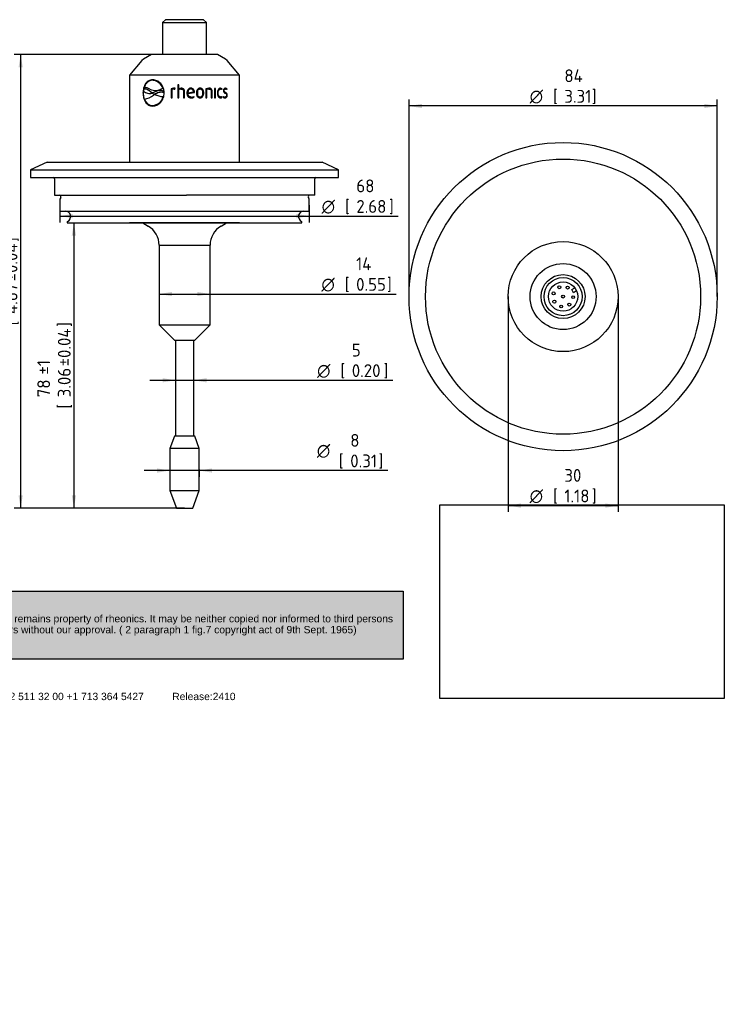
# Model space of a CAD drawing. Header units: millimetres. Extents: x 0 to 296, y -82 to 207.
# Tile 2 of 2: x 104 to 296, y -82 to 187. Entities that reach past the tile are written whole.
import ezdxf
from ezdxf.entities.mleader import LeaderData, LeaderLine
from ezdxf.enums import TextEntityAlignment as Align
from ezdxf.math import Vec2, Vec3

# ---------------------------------------------------------------- set-up
doc = ezdxf.new("R2010")
doc.units = ezdxf.units.MM
for name, color, linetype in [('Default', 7, 'Continuous'), ('SRV_EHEDG_VARINL', 7, 'Continuous'), ('SRV_HS_VARINLINE', 7, 'Continuous'), ('VARINLINE_PLUG_S', 7, 'Continuous')]:
    doc.layers.add(name, color=color, linetype=linetype)
doc.styles.add('SEACAD_Solid_Edge_ISO', font='seiso.ttf')
doc.styles.add('SEACAD_Solid_Edge_ISO1_Symbols', font='semeci1.ttf')
doc.dimstyles.new('Rheonics_Publish', dxfattribs={"dimtxt": 3.5, "dimasz": 3.5, "dimexe": 1.75, "dimexo": 0, "dimgap": 0.875, "dimtad": 1, "dimdec": 0, "dimtxsty": 'SEACAD_Solid_Edge_ISO', "dimblk1": '_SE_FILLED', "dimblk2": '_SE_FILLED', "dimsah": 1, "dimcen": 1.75, "dimazin": 0, "dimtfac": 0.5, "dimtdec": 3, "dimtmove": 0, "dimatfit": 3, "dimfxl": 1, "dimarcsym": 0})
picture_1 = doc.add_image_def('image1.jpg', size_in_pixel=(1363, 928))

# ---------------------------------------------------------------- blocks, each defined once
blk = doc.blocks.new('_DOT')
at = {"color": 0}
blk.add_line((0, 0), (-1, 0), dxfattribs=at)
at = {"color": 0, "const_width": 0.333}
blk.add_lwpolyline([(-0.1665, 0, 1), (0.1665, 0, 1)], format="xyb", close=True, dxfattribs=at)
blk = doc.blocks.new('SE')
at = {"layer": 'SRV_EHEDG_VARINL', "color": 7, "linetype": 'Continuous'}
for p, q in [((143.36, 186.6), (142.56, 185.8)), ((142.56, 185.8), (154.56, 185.8)), ((142.56, 185.8), (142.56, 177.1)), ((153.76, 186.6), (143.36, 186.6)), ((154.56, 185.8), (153.76, 186.6)), ((154.56, 177.1), (154.56, 185.8)), ((136.92, 175.45), (133.56, 171.45)), ((137.38, 175.84), (136.92, 175.45)), ((139.56, 177.1), (137.38, 175.84)), ((157.56, 177.1), (139.56, 177.1)), ((159.74, 175.84), (157.56, 177.1)), ((160.2, 175.45), (159.74, 175.84)), ((163.56, 171.45), (160.2, 175.45)), ((163.56, 171.45), (133.56, 171.45)), ((133.56, 171.45), (133.56, 147.75)), ((140.09, 170.06), (140.02, 170.07)), ((163.56, 147.75), (163.56, 171.45)), ((137.3, 166.64), (137.22, 166.64)), ((137.43, 167.71), (137.34, 167.07)), ((137.54, 168.1), (137.61, 168.09)), ((137.8, 167.72), (137.73, 167.72)), ((138.8, 166.5), (138.87, 166.49)), ((139.4, 166.88), (139.46, 166.87)), ((139.72, 166.63), (139.4, 166.88)), ((139.79, 166.63), (139.46, 166.87)), ((139.72, 166.63), (139.79, 166.63)), ((139.79, 166.63), (139.72, 166.63)), ((139.73, 166.61), (139.76, 166.6)), ((139.76, 166.6), (140.33, 166.26)), ((140.4, 166.88), (139.79, 166.63)), ((140.35, 167.32), (140.42, 167.31)), ((142.19, 167.29), (142.12, 167.29)), ((142.62, 167.96), (142.69, 167.95)), ((142.83, 167.15), (142.9, 167.14)), ((142.86, 166.76), (142.83, 167.15)), ((142.86, 166.76), (142.93, 166.75)), ((142.93, 166.75), (142.9, 167.14)), ((144.95, 167.76), (144.93, 167.76)), ((144.93, 167.76), (144.93, 165.34)), ((144.95, 167.76), (144.95, 165.34)), ((145.2, 165.34), (145.2, 167.6)), ((145.75, 167.69), (145.94, 167.68)), ((145.8, 167.93), (145.78, 167.93)), ((145.82, 167.69), (145.8, 167.69)), ((145.82, 167.69), (145.94, 167.68)), ((145.94, 167.68), (146, 167.92)), ((146.96, 168.84), (146.68, 168.84)), ((146.68, 168.84), (146.68, 165.34)), ((146.69, 168.84), (146.69, 165.34)), ((146.96, 167.76), (146.96, 168.84)), ((146.97, 167.76), (146.96, 167.76)), ((146.96, 165.34), (146.96, 167.52)), ((147.57, 167.69), (147.56, 167.69)), ((147.6, 167.93), (147.6, 167.93)), ((148.27, 167.08), (148.27, 167.08)), ((148.27, 167.08), (148.27, 165.34)), ((148.27, 167.08), (148.27, 165.34)), ((148.54, 165.34), (148.54, 167.09)), ((149.44, 166.67), (149.45, 166.67)), ((149.45, 166.67), (150.97, 166.9)), ((149.45, 166.46), (151.21, 166.73)), ((149.45, 166.46), (149.46, 166.46)), ((149.46, 166.46), (151.23, 166.73)), ((150.25, 167.71), (150.26, 167.71)), ((151.21, 166.73), (151.22, 166.88)), ((151.21, 166.73), (151.23, 166.73)), ((151.22, 166.88), (151.24, 166.88)), ((151.23, 166.73), (151.24, 166.88)), ((152.02, 166.61), (152.04, 166.61)), ((152.76, 167.7), (152.79, 167.7)), ((153.75, 166.61), (153.78, 166.61)), ((154.38, 167.76), (154.38, 165.34)), ((154.6, 165.34), (154.6, 167.6)), ((154.6, 167.6), (154.64, 167.6)), ((154.64, 165.34), (154.64, 167.6)), ((155.16, 167.93), (155.2, 167.93)), ((155.16, 167.7), (155.2, 167.7)), ((155.81, 167.08), (155.81, 165.34)), ((156.01, 165.34), (156.01, 167.09)), ((156.01, 167.09), (156.06, 167.09)), ((156.06, 165.34), (156.06, 167.09)), ((156.95, 167.88), (156.71, 167.88)), ((156.71, 167.88), (156.71, 165.34)), ((156.89, 165.34), (156.89, 167.88)), ((156.95, 165.34), (156.95, 167.88)), ((157.66, 166.61), (157.72, 166.61)), ((158.28, 167.69), (158.35, 167.69)), ((158.65, 167.59), (158.71, 167.76)), ((158.71, 167.76), (158.78, 167.76)), ((158.71, 167.55), (158.78, 167.76)), ((159.28, 167.27), (159.35, 167.27)), ((159.65, 167.7), (159.72, 167.7)), ((159.65, 166.75), (159.72, 166.75)), ((160.02, 167.6), (160.07, 167.76)), ((160.07, 167.76), (160.15, 167.76)), ((160.08, 167.55), (160.15, 167.76)), ((140.31, 166.25), (140.06, 166.06)), ((140.35, 166.25), (140.31, 166.25)), ((140.33, 166.26), (140.4, 166.26)), ((140.35, 166.25), (140.42, 166.24)), ((142.73, 165.65), (142.8, 165.64)), ((144.93, 165.34), (145.2, 165.34)), ((146.68, 165.34), (146.96, 165.34)), ((148.27, 165.34), (148.54, 165.34)), ((150.36, 165.29), (150.37, 165.29)), ((150.37, 165.52), (150.38, 165.52)), ((151.14, 165.47), (151.05, 165.68)), ((151.16, 165.47), (151.06, 165.68)), ((151.14, 165.47), (151.16, 165.47)), ((152.76, 165.53), (152.79, 165.53)), ((154.38, 165.34), (154.64, 165.34)), ((155.81, 165.34), (156.06, 165.34)), ((156.71, 165.34), (156.95, 165.34)), ((158.27, 165.29), (158.33, 165.29)), ((158.28, 165.53), (158.35, 165.53)), ((158.71, 165.47), (158.65, 165.64)), ((158.78, 165.47), (158.71, 165.68)), ((158.71, 165.47), (158.78, 165.47)), ((159.18, 165.68), (159.11, 165.47)), ((159.53, 165.52), (159.61, 165.52)), ((160.12, 165.99), (160.2, 165.99)), ((139.72, 163.21), (139.78, 163.21)), ((139.87, 163.21), (139.93, 163.2)), ((133.56, 131.25), (133.56, 131.24)), ((163.56, 131.24), (133.56, 131.24)), ((137.15, 131.19), (138.61, 130.35)), ((158.51, 130.35), (159.97, 131.19)), ((163.56, 131.24), (163.56, 131.25)), ((141.61, 125.15), (155.51, 125.15)), ((141.61, 125.15), (141.61, 103.4)), ((155.51, 103.4), (155.51, 125.15)), ((141.61, 103.4), (155.51, 103.4)), ((141.61, 103.4), (145.86, 99.15)), ((151.26, 99.15), (155.51, 103.4)), ((151.26, 99.15), (145.86, 99.15)), ((146.05, 99.15), (146.05, 73.14)), ((151.07, 73.14), (151.07, 99.15)), ((145.81, 73.14), (144.56, 69.71)), ((151.31, 73.14), (145.81, 73.14)), ((152.56, 69.71), (151.31, 73.14)), ((152.56, 69.71), (144.56, 69.71)), ((144.56, 69.71), (144.56, 58.28)), ((152.56, 58.28), (152.56, 69.71)), ((144.56, 58.28), (152.56, 58.28)), ((144.56, 58.28), (146.31, 53.47)), ((150.81, 53.47), (152.56, 58.28)), ((146.31, 53.47), (150.81, 53.47))]:
    blk.add_line(p, q, dxfattribs=at)
for centre, radius, start, end in [((139.65, 166.93), 3.15, 18.9393, 85.9961), ((139.71, 166.93), 3.15, 18.9972, 83.1333), ((138.97, 169.07), 2.57, 230.7843, 287.1697), ((137.71, 165.62), 2.48, 56.5768, 93.9261), ((137.78, 165.62), 2.48, 86.8674, 93.9223), ((139.03, 169.06), 2.57, 266.2273, 287.1733), ((140.63, 170.75), 3.43, 242.9675, 305.4774), ((141.91, 164.33), 2.96, 71.9266, 120.7231), ((140.7, 170.75), 3.43, 265.3145, 305.431), ((141.98, 164.32), 2.97, 71.9423, 85.9218), ((145.77, 165.82), 2.11, 89.5355, 113.4896), ((145.79, 165.85), 2.08, 89.5369, 113.6385), ((145.73, 166.21), 1.49, 89.2333, 111.0391), ((145.86, 167.31), 0.621, 76.7507, 96.9831), ((147.62, 166.5), 1.43, 91.1183, 117.8546), ((147.57, 166.46), 1.23, 90.6664, 120.033), ((147.63, 166.51), 1.41, 91.1354, 118.0236), ((155.2, 165.92), 2.01, 90.0869, 114.0883), ((155.14, 166.24), 1.46, 89.4069, 111.7113), ((155.18, 166.22), 1.48, 89.4073, 111.5732), ((158.26, 167.26), 0.675, 47.8071, 89.539), ((158.33, 167.25), 0.681, 48.0291, 89.5761), ((158.34, 167.14), 0.55, 47.2005, 88.9243), ((159.63, 167.3), 0.63, 46.2766, 89.8916), ((159.71, 167.29), 0.636, 46.5026, 89.9304), ((159.7, 167.18), 0.525, 44.6268, 87.9811), ((136.48, 170.38), 5.61, 282.0289, 309.6406), ((139.95, 165.62), 2.42, 197.689, 268.0008), ((139.63, 166.38), 3.18, 274.196, 346.6301), ((139.7, 166.38), 3.19, 274.1769, 346.5692), ((142.97, 171.59), 5.95, 243.8814, 267.6788), ((143.04, 171.6), 5.96, 243.9065, 267.3306), ((150.39, 166.96), 1.67, 268.8156, 296.4565), ((150.41, 166.98), 1.69, 268.8173, 296.2916), ((150.4, 166.99), 1.47, 269.4286, 297.041), ((158.26, 165.95), 0.663, 270.097, 312.557), ((158.32, 165.98), 0.686, 270.5588, 311.8362), ((158.34, 166.08), 0.549, 271.0284, 312.8528), ((159.63, 166.17), 0.875, 233.1271, 268.6656), ((159.58, 166.28), 0.761, 237.1966, 266.4236), ((159.65, 166.29), 0.769, 232.1339, 266.4637), ((140.02, 165.62), 2.42, 264.4308, 268.016), ((136.95, 130.84), 0.4, 60, 90), ((135.61, 125.15), 6, 0, 60), ((161.51, 125.15), 6, 120, 180), ((160.17, 130.84), 0.4, 90, 120)]:
    blk.add_arc(centre, radius, start, end, dxfattribs=at)
for points, knots in [([(139.87, 170.22), (139.48, 170.21), (139.11, 170.13), (138.46, 169.77), (138.17, 169.5), (137.7, 168.85), (137.52, 168.45), (137.28, 167.58), (137.23, 167.11), (137.22, 166.64)], [0, 0, 0, 0, 0.25, 0.25, 0.5, 0.5, 0.75, 0.75, 1, 1, 1, 1]), ([(139.92, 170.22), (139.54, 170.21), (139.17, 170.13), (138.52, 169.77), (138.23, 169.5), (137.77, 168.84), (137.59, 168.44), (137.36, 167.58), (137.3, 167.11), (137.3, 166.64)], [0, 0, 0, 0, 0.25, 0.25, 0.5, 0.5, 0.75, 0.75, 1, 1, 1, 1]), ([(139.87, 170.07), (139.6, 170.07), (139.35, 170.03), (138.98, 169.89), (138.87, 169.84), (138.64, 169.7), (138.54, 169.63), (138.34, 169.45), (138.24, 169.36), (138.06, 169.14), (137.98, 169.03), (137.76, 168.67), (137.63, 168.39), (137.54, 168.1)], [0, 0, 0, 0, 0.25, 0.25, 0.375, 0.375, 0.5, 0.5, 0.625, 0.625, 0.75, 0.75, 1, 1, 1, 1]), ([(143, 166.64), (142.99, 167.11), (142.92, 167.58), (142.58, 168.45), (142.34, 168.84), (141.74, 169.51), (141.39, 169.77), (140.64, 170.13), (140.25, 170.21), (139.87, 170.22)], [0, 0, 0, 0, 0.25, 0.25, 0.5, 0.5, 0.75, 0.75, 1, 1, 1, 1]), ([(137.22, 166.64), (137.23, 166.17), (137.28, 165.7), (137.52, 164.83), (137.7, 164.44), (138.17, 163.77), (138.46, 163.51), (139.11, 163.15), (139.48, 163.07), (139.87, 163.06)], [0, 0, 0, 0, 0.25, 0.25, 0.5, 0.5, 0.75, 0.75, 1, 1, 1, 1]), ([(137.3, 166.64), (137.3, 166.17), (137.36, 165.7), (137.59, 164.84), (137.77, 164.44), (138.23, 163.78), (138.52, 163.51), (139.17, 163.15), (139.54, 163.07), (139.92, 163.06)], [0, 0, 0, 0, 0.25, 0.25, 0.5, 0.5, 0.75, 0.75, 1, 1, 1, 1]), ([(139.4, 166.88), (139.32, 166.94), (139.24, 167.01), (139.08, 167.13), (139, 167.19), (138.75, 167.35), (138.59, 167.45), (138.26, 167.61), (138.09, 167.67), (137.84, 167.72), (137.76, 167.72), (137.6, 167.73), (137.51, 167.72), (137.43, 167.71)], [0, 0, 0, 0, 0.125, 0.125, 0.25, 0.25, 0.5, 0.5, 0.75, 0.75, 0.875, 0.875, 1, 1, 1, 1]), ([(139.46, 166.87), (139.38, 166.94), (139.31, 167), (139.15, 167.13), (139.07, 167.18), (138.82, 167.35), (138.66, 167.45), (138.32, 167.6), (138.16, 167.66), (137.93, 167.71), (137.86, 167.72), (137.79, 167.72)], [0, 0, 0, 0, 0.125, 0.125, 0.25, 0.25, 0.5, 0.5, 0.75, 0.75, 0.8511141, 0.8511141, 0.8511141, 0.8511141]), ([(139.87, 163.06), (140.25, 163.07), (140.65, 163.15), (141.39, 163.51), (141.74, 163.78), (142.34, 164.44), (142.59, 164.84), (142.92, 165.7), (142.99, 166.17), (143, 166.64)], [0, 0, 0, 0, 0.25, 0.25, 0.5, 0.5, 0.75, 0.75, 1, 1, 1, 1]), ([(140.33, 166.26), (140.42, 166.32), (140.51, 166.39), (140.7, 166.5), (140.8, 166.55), (141.1, 166.7), (141.3, 166.78), (141.63, 166.86), (141.73, 166.88), (141.96, 166.91), (142.07, 166.91), (142.3, 166.9), (142.41, 166.89), (142.58, 166.85), (142.64, 166.84), (142.75, 166.8), (142.8, 166.78), (142.86, 166.76)], [0, 0, 0, 0, 0.125, 0.125, 0.25, 0.25, 0.5, 0.5, 0.625, 0.625, 0.75, 0.75, 0.875, 0.875, 0.9375, 0.9375, 1, 1, 1, 1]), ([(140.4, 166.26), (140.49, 166.32), (140.58, 166.38), (140.77, 166.5), (140.87, 166.55), (141.17, 166.7), (141.37, 166.78), (141.7, 166.86), (141.81, 166.88), (142.03, 166.9), (142.14, 166.91), (142.27, 166.9), (142.28, 166.9), (142.29, 166.9)], [0, 0, 0, 0, 0.125, 0.125, 0.25, 0.25, 0.5, 0.5, 0.625, 0.625, 0.75, 0.75, 0.7616638, 0.7616638, 0.7616638, 0.7616638]), ([(147.56, 167.69), (147.65, 167.69), (147.74, 167.68), (147.91, 167.64), (147.99, 167.6), (148.13, 167.49), (148.19, 167.42), (148.25, 167.25), (148.26, 167.17), (148.27, 167.08)], [0, 0, 0, 0, 0.25, 0.25, 0.5, 0.5, 0.75, 0.75, 1, 1, 1, 1]), ([(147.57, 167.69), (147.65, 167.69), (147.74, 167.68), (147.91, 167.64), (148, 167.6), (148.14, 167.49), (148.19, 167.42), (148.26, 167.25), (148.27, 167.16), (148.27, 167.08)], [0, 0, 0, 0, 0.25, 0.25, 0.5, 0.5, 0.75, 0.75, 1, 1, 1, 1]), ([(148.54, 167.09), (148.54, 167.15), (148.54, 167.21), (148.52, 167.33), (148.5, 167.39), (148.46, 167.5), (148.43, 167.55), (148.36, 167.64), (148.32, 167.69), (148.18, 167.8), (148.07, 167.85), (147.84, 167.91), (147.72, 167.92), (147.6, 167.93)], [0, 0, 0, 0, 0.125, 0.125, 0.25, 0.25, 0.375, 0.375, 0.5, 0.5, 0.75, 0.75, 1, 1, 1, 1]), ([(150.26, 167.93), (150.18, 167.93), (150.1, 167.92), (149.95, 167.89), (149.87, 167.86), (149.66, 167.76), (149.54, 167.65), (149.35, 167.39), (149.29, 167.24), (149.23, 167.01), (149.21, 166.93), (149.2, 166.77), (149.19, 166.69), (149.19, 166.61)], [0, 0, 0, 0, 0.125, 0.125, 0.25, 0.25, 0.5, 0.5, 0.75, 0.75, 0.875, 0.875, 1, 1, 1, 1]), ([(149.19, 166.61), (149.19, 166.53), (149.2, 166.44), (149.22, 166.28), (149.23, 166.2), (149.3, 165.95), (149.37, 165.8), (149.58, 165.54), (149.72, 165.44), (149.96, 165.35), (150.04, 165.32), (150.2, 165.3), (150.29, 165.29), (150.37, 165.29)], [0, 0, 0, 0, 0.125, 0.125, 0.25, 0.25, 0.5, 0.5, 0.75, 0.75, 0.875, 0.875, 1, 1, 1, 1]), ([(150.25, 167.71), (150.13, 167.71), (150.01, 167.68), (149.79, 167.56), (149.7, 167.48), (149.56, 167.27), (149.52, 167.16), (149.46, 166.92), (149.44, 166.8), (149.44, 166.67)], [0, 0, 0, 0, 0.25, 0.25, 0.5, 0.5, 0.75, 0.75, 1, 1, 1, 1]), ([(150.26, 167.71), (150.14, 167.71), (150.02, 167.68), (149.8, 167.56), (149.71, 167.48), (149.57, 167.27), (149.52, 167.16), (149.46, 166.92), (149.45, 166.8), (149.45, 166.67)], [0, 0, 0, 0, 0.25, 0.25, 0.5, 0.5, 0.75, 0.75, 1, 1, 1, 1]), ([(150.37, 165.52), (150.25, 165.52), (150.12, 165.54), (149.89, 165.63), (149.79, 165.69), (149.62, 165.87), (149.56, 165.98), (149.5, 166.16), (149.49, 166.22), (149.46, 166.34), (149.46, 166.4), (149.45, 166.46)], [0, 0, 0, 0, 0.25, 0.25, 0.5, 0.5, 0.75, 0.75, 0.875, 0.875, 1, 1, 1, 1]), ([(150.38, 165.52), (150.26, 165.52), (150.13, 165.54), (149.91, 165.63), (149.8, 165.69), (149.63, 165.87), (149.57, 165.98), (149.51, 166.16), (149.49, 166.22), (149.47, 166.34), (149.46, 166.4), (149.46, 166.46)], [0, 0, 0, 0, 0.25, 0.25, 0.5, 0.5, 0.75, 0.75, 0.875, 0.875, 1, 1, 1, 1]), ([(151.22, 166.88), (151.22, 167.01), (151.2, 167.15), (151.12, 167.41), (151.06, 167.53), (150.89, 167.73), (150.77, 167.81), (150.59, 167.89), (150.52, 167.9), (150.39, 167.93), (150.32, 167.93), (150.25, 167.93)], [0, 0, 0, 0, 0.25, 0.25, 0.5, 0.5, 0.75, 0.75, 0.875, 0.875, 1, 1, 1, 1]), ([(151.24, 166.88), (151.23, 167.01), (151.22, 167.15), (151.14, 167.41), (151.08, 167.53), (150.9, 167.73), (150.79, 167.81), (150.6, 167.89), (150.53, 167.9), (150.4, 167.93), (150.33, 167.93), (150.26, 167.93)], [0, 0, 0, 0, 0.25, 0.25, 0.5, 0.5, 0.75, 0.75, 0.875, 0.875, 1, 1, 1, 1]), ([(150.97, 166.9), (150.97, 167), (150.96, 167.1), (150.91, 167.3), (150.87, 167.4), (150.74, 167.55), (150.66, 167.62), (150.47, 167.69), (150.37, 167.71), (150.26, 167.71)], [0, 0, 0, 0, 0.25, 0.25, 0.5, 0.5, 0.75, 0.75, 1, 1, 1, 1]), ([(152.79, 167.93), (152.71, 167.93), (152.64, 167.92), (152.49, 167.89), (152.41, 167.86), (152.21, 167.76), (152.09, 167.65), (151.92, 167.39), (151.86, 167.24), (151.81, 167.01), (151.79, 166.93), (151.78, 166.77), (151.77, 166.69), (151.77, 166.61)], [0, 0, 0, 0, 0.125, 0.125, 0.25, 0.25, 0.5, 0.5, 0.75, 0.75, 0.875, 0.875, 1, 1, 1, 1]), ([(151.77, 166.61), (151.77, 166.53), (151.78, 166.45), (151.79, 166.3), (151.81, 166.22), (151.84, 166.07), (151.87, 165.99), (151.92, 165.85), (151.96, 165.77), (152.05, 165.64), (152.1, 165.58), (152.21, 165.48), (152.28, 165.43), (152.41, 165.36), (152.49, 165.33), (152.63, 165.3), (152.71, 165.29), (152.79, 165.29)], [0, 0, 0, 0, 0.125, 0.125, 0.25, 0.25, 0.375, 0.375, 0.5, 0.5, 0.625, 0.625, 0.75, 0.75, 0.875, 0.875, 1, 1, 1, 1]), ([(152.76, 167.7), (152.7, 167.7), (152.64, 167.69), (152.52, 167.66), (152.47, 167.64), (152.31, 167.54), (152.23, 167.44), (152.11, 167.23), (152.08, 167.11), (152.03, 166.86), (152.02, 166.74), (152.02, 166.61)], [0, 0, 0, 0, 0.125, 0.125, 0.25, 0.25, 0.5, 0.5, 0.75, 0.75, 1, 1, 1, 1]), ([(152.02, 166.61), (152.02, 166.49), (152.03, 166.36), (152.08, 166.12), (152.11, 166), (152.23, 165.78), (152.31, 165.69), (152.46, 165.59), (152.52, 165.56), (152.64, 165.53), (152.7, 165.53), (152.76, 165.53)], [0, 0, 0, 0, 0.25, 0.25, 0.5, 0.5, 0.75, 0.75, 0.875, 0.875, 1, 1, 1, 1]), ([(152.79, 167.7), (152.73, 167.7), (152.67, 167.69), (152.55, 167.66), (152.49, 167.64), (152.34, 167.54), (152.25, 167.45), (152.14, 167.23), (152.1, 167.11), (152.05, 166.86), (152.05, 166.74), (152.04, 166.61)], [0, 0, 0, 0, 0.125, 0.125, 0.25, 0.25, 0.5, 0.5, 0.75, 0.75, 1, 1, 1, 1]), ([(152.04, 166.61), (152.05, 166.49), (152.05, 166.36), (152.1, 166.12), (152.14, 166), (152.25, 165.78), (152.34, 165.68), (152.49, 165.59), (152.55, 165.56), (152.67, 165.53), (152.73, 165.53), (152.79, 165.53)], [0, 0, 0, 0, 0.25, 0.25, 0.5, 0.5, 0.75, 0.75, 0.875, 0.875, 1, 1, 1, 1]), ([(153.75, 166.61), (153.75, 166.69), (153.74, 166.77), (153.73, 166.93), (153.72, 167.01), (153.68, 167.16), (153.66, 167.23), (153.6, 167.38), (153.57, 167.45), (153.49, 167.58), (153.44, 167.64), (153.33, 167.75), (153.26, 167.79), (153.13, 167.86), (153.06, 167.89), (152.91, 167.92), (152.84, 167.93), (152.76, 167.93)], [0, 0, 0, 0, 0.125, 0.125, 0.25, 0.25, 0.375, 0.375, 0.5, 0.5, 0.625, 0.625, 0.75, 0.75, 0.875, 0.875, 1, 1, 1, 1]), ([(152.76, 165.29), (152.84, 165.29), (152.91, 165.3), (153.06, 165.33), (153.13, 165.36), (153.33, 165.47), (153.44, 165.58), (153.61, 165.84), (153.66, 165.99), (153.72, 166.22), (153.73, 166.3), (153.74, 166.45), (153.75, 166.53), (153.75, 166.61)], [0, 0, 0, 0, 0.125, 0.125, 0.25, 0.25, 0.5, 0.5, 0.75, 0.75, 0.875, 0.875, 1, 1, 1, 1]), ([(153.78, 166.61), (153.78, 166.69), (153.78, 166.77), (153.76, 166.93), (153.75, 167.01), (153.72, 167.16), (153.69, 167.23), (153.64, 167.38), (153.6, 167.45), (153.52, 167.58), (153.47, 167.64), (153.36, 167.75), (153.3, 167.79), (153.16, 167.86), (153.09, 167.89), (152.94, 167.92), (152.86, 167.93), (152.79, 167.93)], [0, 0, 0, 0, 0.125, 0.125, 0.25, 0.25, 0.375, 0.375, 0.5, 0.5, 0.625, 0.625, 0.75, 0.75, 0.875, 0.875, 1, 1, 1, 1]), ([(153.52, 166.61), (153.52, 166.74), (153.51, 166.86), (153.47, 167.11), (153.43, 167.23), (153.32, 167.45), (153.23, 167.54), (153.08, 167.64), (153.03, 167.66), (152.91, 167.69), (152.85, 167.7), (152.79, 167.7)], [0, 0, 0, 0, 0.25, 0.25, 0.5, 0.5, 0.75, 0.75, 0.875, 0.875, 1, 1, 1, 1]), ([(152.79, 165.53), (152.85, 165.53), (152.91, 165.53), (153.02, 165.56), (153.08, 165.59), (153.23, 165.68), (153.32, 165.78), (153.43, 166), (153.47, 166.12), (153.51, 166.36), (153.52, 166.49), (153.52, 166.61)], [0, 0, 0, 0, 0.125, 0.125, 0.25, 0.25, 0.5, 0.5, 0.75, 0.75, 1, 1, 1, 1]), ([(152.79, 165.29), (152.86, 165.29), (152.94, 165.3), (153.09, 165.33), (153.16, 165.36), (153.36, 165.47), (153.47, 165.58), (153.64, 165.84), (153.7, 165.99), (153.75, 166.22), (153.76, 166.3), (153.78, 166.45), (153.78, 166.53), (153.78, 166.61)], [0, 0, 0, 0, 0.125, 0.125, 0.25, 0.25, 0.5, 0.5, 0.75, 0.75, 0.875, 0.875, 1, 1, 1, 1]), ([(156.01, 167.09), (156.01, 167.15), (156, 167.21), (155.99, 167.33), (155.97, 167.39), (155.93, 167.5), (155.91, 167.56), (155.84, 167.65), (155.81, 167.7), (155.68, 167.81), (155.58, 167.86), (155.37, 167.92), (155.26, 167.93), (155.16, 167.93)], [0, 0, 0, 0, 0.125, 0.125, 0.25, 0.25, 0.375, 0.375, 0.5, 0.5, 0.75, 0.75, 1, 1, 1, 1]), ([(156.06, 167.09), (156.06, 167.15), (156.05, 167.21), (156.04, 167.33), (156.02, 167.39), (155.98, 167.5), (155.95, 167.56), (155.89, 167.65), (155.85, 167.7), (155.73, 167.81), (155.63, 167.86), (155.42, 167.92), (155.31, 167.93), (155.2, 167.93)], [0, 0, 0, 0, 0.125, 0.125, 0.25, 0.25, 0.375, 0.375, 0.5, 0.5, 0.75, 0.75, 1, 1, 1, 1]), ([(155.2, 167.7), (155.28, 167.7), (155.36, 167.69), (155.51, 167.64), (155.58, 167.61), (155.7, 167.49), (155.75, 167.42), (155.8, 167.25), (155.81, 167.16), (155.81, 167.08)], [0, 0, 0, 0, 0.25, 0.25, 0.5, 0.5, 0.75, 0.75, 1, 1, 1, 1]), ([(158.33, 167.93), (158.27, 167.93), (158.21, 167.92), (158.09, 167.89), (158.03, 167.86), (157.87, 167.75), (157.77, 167.65), (157.62, 167.39), (157.57, 167.24), (157.52, 167.01), (157.51, 166.93), (157.5, 166.77), (157.49, 166.69), (157.49, 166.61)], [0, 0, 0, 0, 0.125, 0.125, 0.25, 0.25, 0.5, 0.5, 0.75, 0.75, 0.875, 0.875, 1, 1, 1, 1]), ([(157.49, 166.61), (157.49, 166.53), (157.5, 166.45), (157.51, 166.29), (157.52, 166.22), (157.57, 165.99), (157.62, 165.84), (157.73, 165.64), (157.77, 165.58), (157.87, 165.48), (157.92, 165.44), (158.03, 165.36), (158.09, 165.34), (158.21, 165.3), (158.27, 165.29), (158.33, 165.29)], [0, 0, 0, 0, 0.125, 0.125, 0.25, 0.25, 0.5, 0.5, 0.625, 0.625, 0.75, 0.75, 0.875, 0.875, 1, 1, 1, 1]), ([(157.66, 166.61), (157.66, 166.74), (157.67, 166.87), (157.71, 167.11), (157.74, 167.23), (157.85, 167.45), (157.92, 167.54), (158.04, 167.63), (158.09, 167.66), (158.18, 167.69), (158.23, 167.69), (158.28, 167.69)], [0, 0, 0, 0, 0.25, 0.25, 0.5, 0.5, 0.75, 0.75, 0.875, 0.875, 1, 1, 1, 1]), ([(158.28, 165.53), (158.18, 165.54), (158.09, 165.57), (157.92, 165.69), (157.85, 165.78), (157.74, 166), (157.71, 166.12), (157.67, 166.36), (157.66, 166.49), (157.66, 166.61)], [0, 0, 0, 0, 0.25, 0.25, 0.5, 0.5, 0.75, 0.75, 1, 1, 1, 1]), ([(157.72, 166.61), (157.72, 166.74), (157.73, 166.87), (157.77, 167.11), (157.8, 167.23), (157.88, 167.39), (157.91, 167.44), (157.98, 167.53), (158.02, 167.57), (158.11, 167.63), (158.15, 167.66), (158.25, 167.69), (158.3, 167.69), (158.35, 167.69)], [0, 0, 0, 0, 0.25, 0.25, 0.5, 0.5, 0.625, 0.625, 0.75, 0.75, 0.875, 0.875, 1, 1, 1, 1]), ([(158.35, 165.53), (158.25, 165.54), (158.15, 165.57), (157.98, 165.69), (157.91, 165.78), (157.8, 166), (157.77, 166.12), (157.73, 166.36), (157.72, 166.49), (157.72, 166.61)], [0, 0, 0, 0, 0.25, 0.25, 0.5, 0.5, 0.75, 0.75, 1, 1, 1, 1]), ([(159.71, 167.93), (159.64, 167.93), (159.58, 167.92), (159.45, 167.87), (159.39, 167.83), (159.28, 167.72), (159.23, 167.64), (159.18, 167.51), (159.17, 167.47), (159.16, 167.37), (159.15, 167.32), (159.15, 167.27)], [0, 0, 0, 0, 0.25, 0.25, 0.5, 0.5, 0.75, 0.75, 0.875, 0.875, 1, 1, 1, 1]), ([(159.15, 167.27), (159.15, 167.18), (159.17, 167.09), (159.22, 166.92), (159.26, 166.85), (159.35, 166.73), (159.41, 166.68), (159.52, 166.6), (159.58, 166.57), (159.64, 166.54)], [0, 0, 0, 0, 0.25, 0.25, 0.5, 0.5, 0.75, 0.75, 1, 1, 1, 1]), ([(159.28, 167.27), (159.28, 167.34), (159.29, 167.4), (159.33, 167.52), (159.36, 167.57), (159.43, 167.64), (159.48, 167.67), (159.56, 167.7), (159.6, 167.7), (159.65, 167.7)], [0, 0, 0, 0, 0.25, 0.25, 0.5, 0.5, 0.75, 0.75, 1, 1, 1, 1]), ([(159.65, 166.75), (159.56, 166.8), (159.47, 166.84), (159.36, 166.97), (159.33, 167.02), (159.29, 167.14), (159.28, 167.21), (159.28, 167.27)], [0, 0, 0, 0, 0.5, 0.5, 0.75, 0.75, 1, 1, 1, 1]), ([(159.35, 167.27), (159.35, 167.34), (159.36, 167.4), (159.4, 167.52), (159.44, 167.57), (159.51, 167.64), (159.55, 167.67), (159.63, 167.7), (159.68, 167.7), (159.72, 167.7)], [0, 0, 0, 0, 0.25, 0.25, 0.5, 0.5, 0.75, 0.75, 1, 1, 1, 1]), ([(159.72, 166.75), (159.64, 166.8), (159.55, 166.84), (159.44, 166.96), (159.4, 167.02), (159.36, 167.14), (159.35, 167.21), (159.35, 167.27)], [0, 0, 0, 0, 0.5, 0.5, 0.75, 0.75, 1, 1, 1, 1]), ([(159.64, 166.54), (159.73, 166.49), (159.82, 166.44), (159.93, 166.31), (159.97, 166.26), (160.01, 166.14), (160.02, 166.07), (160.02, 165.99)], [0, 0, 0, 0, 0.5, 0.5, 0.75, 0.75, 1, 1, 1, 1]), ([(160.12, 165.99), (160.12, 166.09), (160.11, 166.18), (160.06, 166.36), (160.03, 166.43), (159.93, 166.55), (159.88, 166.6), (159.76, 166.68), (159.71, 166.72), (159.65, 166.75)], [0, 0, 0, 0, 0.25, 0.25, 0.5, 0.5, 0.75, 0.75, 1, 1, 1, 1]), ([(160.2, 165.99), (160.2, 166.09), (160.19, 166.18), (160.14, 166.36), (160.1, 166.44), (160.01, 166.56), (159.95, 166.6), (159.84, 166.68), (159.78, 166.72), (159.72, 166.75)], [0, 0, 0, 0, 0.25, 0.25, 0.5, 0.5, 0.75, 0.75, 1, 1, 1, 1]), ([(159.54, 165.29), (159.61, 165.29), (159.68, 165.3), (159.82, 165.35), (159.88, 165.39), (160, 165.51), (160.05, 165.59), (160.09, 165.73), (160.11, 165.78), (160.12, 165.88), (160.12, 165.94), (160.12, 165.99)], [0, 0, 0, 0, 0.25, 0.25, 0.5, 0.5, 0.75, 0.75, 0.875, 0.875, 1, 1, 1, 1]), ([(160.02, 165.99), (160.02, 165.92), (160.01, 165.85), (159.96, 165.72), (159.93, 165.67), (159.84, 165.59), (159.8, 165.56), (159.7, 165.53), (159.66, 165.52), (159.61, 165.52)], [0, 0, 0, 0, 0.25, 0.25, 0.5, 0.5, 0.75, 0.75, 1, 1, 1, 1]), ([(159.61, 165.29), (159.68, 165.29), (159.75, 165.3), (159.89, 165.35), (159.96, 165.39), (160.07, 165.51), (160.12, 165.58), (160.17, 165.73), (160.18, 165.78), (160.2, 165.88), (160.2, 165.94), (160.2, 165.99)], [0, 0, 0, 0, 0.25, 0.25, 0.5, 0.5, 0.75, 0.75, 0.875, 0.875, 1, 1, 1, 1])]:
    blk.add_open_spline(points, degree=3, knots=knots, dxfattribs=at)
at = {"layer": 'VARINLINE_PLUG_S', "color": 7, "linetype": 'Continuous'}
for p, q in [((111.06, 147.75), (106.56, 145.65)), ((111.06, 147.75), (186.06, 147.75)), ((190.56, 145.65), (186.06, 147.75)), ((106.56, 145.65), (190.56, 145.65)), ((106.56, 145.65), (106.56, 143.55)), ((190.56, 143.55), (190.56, 145.65)), ((106.56, 143.55), (190.56, 143.55)), ((113.06, 143.25), (113.06, 138.75)), ((184.06, 138.75), (184.06, 143.25)), ((113.06, 138.75), (149.04, 138.75)), ((114.81, 138.15), (114.56, 137.72)), ((114.56, 137.72), (114.56, 134.45)), ((160.72, 138.75), (149.04, 138.75)), ((184.06, 138.75), (160.72, 138.75)), ((182.56, 137.72), (182.31, 138.15)), ((182.56, 134.45), (182.56, 137.72)), ((114.56, 134.45), (182.56, 134.45)), ((116.56, 131.42), (116.56, 131.25)), ((116.56, 131.25), (180.56, 131.25)), ((180.56, 131.25), (180.56, 131.42))]:
    blk.add_line(p, q, dxfattribs=at)
for centre, radius, start, end in [((112.76, 143.25), 0.3, 0, 90), ((184.36, 143.25), 0.3, 90, 180), ((114.46, 138.35), 0.4, 330.0119, 90), ((182.66, 138.35), 0.4, 90, 209.9881), ((116.01, 132.95), 1.5, 296.179, 90), ((181.11, 132.95), 1.5, 90, 243.821), ((116.76, 131.42), 0.2, 116.179, 180), ((180.36, 131.42), 0.2, 0, 63.821)]:
    blk.add_arc(centre, radius, start, end, dxfattribs=at)
blk = doc.blocks.new('SE1')
at = {"layer": 'SRV_HS_VARINLINE', "color": 7, "linetype": 'Continuous'}
for p, q in [((254.09, 113.06), (254.93, 113.54)), ((254.59, 112.19), (254.09, 113.06)), ((255.43, 112.68), (254.59, 112.19))]:
    blk.add_line(p, q, dxfattribs=at)
for centre, radius in [((251.74, 111.13), 42), ((251.74, 111.13), 37.5), ((251.74, 111.13), 15), ((251.74, 111.13), 9), ((251.74, 111.13), 6), ((251.74, 111.13), 5.2), ((251.74, 111.13), 4), ((250.71, 113.68), 0.4), ((252.99, 113.58), 0.4), ((249.14, 112.02), 0.4), ((249.36, 109.75), 0.4), ((251.74, 111.13), 0.4), ((254.49, 110.98), 0.4), ((251.22, 108.43), 0.4), ((253.44, 108.96), 0.4)]:
    blk.add_circle(centre, radius, dxfattribs=at)
blk = doc.blocks.new('DMBLK8')
at = {"layer": 'Default', "linetype": 'Continuous'}
for points in [[(103.29, 173.6), (104.45, 173.6), (103.87, 177.1)], [(103.29, 56.97), (103.87, 53.47), (104.45, 56.97)]]:
    blk.add_hatch(color=7, dxfattribs=at).paths.add_polyline_path(points)
at = {"layer": 'Default', "color": 7, "linetype": 'Continuous'}
for p, q in [((148.56, 177.1), (102.12, 177.1)), ((103.87, 177.1), (103.87, 53.47)), ((148.56, 53.47), (102.12, 53.47))]:
    blk.add_line(p, q, dxfattribs=at)
at = {"layer": 'Default', "color": 7, "linetype": 'Continuous', "style": 'SEACAD_Solid_Edge_ISO'}
for s, p in [('±0.04', (99.49, 115.28)), (']', (99.49, 126.02)), ('±1', (93.89, 113.77)), ('4.87', (99.49, 106.37)), ('124', (93.89, 106.37)), ('[', (99.49, 103.27))]:
    blk.add_text(s, height=3.5, rotation=90, dxfattribs=at).set_placement(p, align=Align.TOP_LEFT)
blk = doc.blocks.new('_SE_FILLED')
at = {"color": 0}
blk.add_line((0, 0), (-1, 0), dxfattribs=at)
blk.add_solid([(0, 0), (-1, -0.1665), (-1, 0.1665), (0, 0)], dxfattribs=at)
blk = doc.blocks.new('DMBLK9')
at = {"layer": 'Default', "linetype": 'Continuous'}
for points in [[(118.97, 127.75), (118.39, 131.25), (117.8, 127.75)], [(118.97, 56.97), (117.8, 56.97), (118.39, 53.47)]]:
    blk.add_hatch(color=7, dxfattribs=at).paths.add_polyline_path(points)
at = {"layer": 'Default', "color": 7, "linetype": 'Continuous'}
for p, q in [((118.39, 131.25), (118.39, 53.47)), ((148.56, 53.47), (116.64, 53.47))]:
    blk.add_line(p, q, dxfattribs=at)
at = {"layer": 'Default', "color": 7, "linetype": 'Continuous', "style": 'SEACAD_Solid_Edge_ISO'}
for s, p in [('±0.04', (114.01, 92.12)), (']', (114.01, 102.86)), ('±1', (108.41, 89.89)), ('3.06', (114.01, 83.69)), ('78', (108.41, 83.69)), ('[', (114.01, 80.58))]:
    blk.add_text(s, height=3.5, rotation=90, dxfattribs=at).set_placement(p, align=Align.TOP_LEFT)
blk = doc.blocks.new('DMBLK10')
at = {"layer": 'Default', "linetype": 'Continuous'}
for points in [[(118.06, 132.49), (118.06, 133.66), (114.56, 133.08)], [(179.06, 132.49), (182.56, 133.08), (179.06, 133.66)]]:
    blk.add_hatch(color=7, dxfattribs=at).paths.add_polyline_path(points)
at = {"layer": 'Default', "color": 7, "linetype": 'Continuous'}
for p, q in [((114.56, 134.45), (114.56, 131.33)), ((182.56, 136.08), (182.56, 131.33)), ((114.56, 133.08), (206.79, 133.08))]:
    blk.add_line(p, q, dxfattribs=at)
for s, style, p in [('68', 'SEACAD_Solid_Edge_ISO', (195.38, 143.05)), ('O', 'SEACAD_Solid_Edge_ISO1_Symbols', (185.93, 137.45)), ('[', 'SEACAD_Solid_Edge_ISO', (192.28, 137.45)), ('2.68', 'SEACAD_Solid_Edge_ISO', (195.38, 137.45)), (']', 'SEACAD_Solid_Edge_ISO', (204.29, 137.45))]:
    blk.add_text(s, height=3.5, dxfattribs=dict(at, style=style)).set_placement(p, align=Align.TOP_LEFT)
blk = doc.blocks.new('DMBLK11')
at = {"layer": 'Default', "linetype": 'Continuous'}
for points in [[(145.11, 111.25), (145.11, 112.42), (141.61, 111.83)], [(152.01, 111.25), (155.51, 111.83), (152.01, 112.42)]]:
    blk.add_hatch(color=7, dxfattribs=at).paths.add_polyline_path(points)
at = {"layer": 'Default', "color": 7, "linetype": 'Continuous'}
blk.add_line((141.61, 111.83), (206.25, 111.83), dxfattribs=at)
for s, style, p in [('14', 'SEACAD_Solid_Edge_ISO', (195.32, 121.81)), ('O', 'SEACAD_Solid_Edge_ISO1_Symbols', (185.87, 116.21)), ('[', 'SEACAD_Solid_Edge_ISO', (192.22, 116.21)), ('0.55', 'SEACAD_Solid_Edge_ISO', (195.32, 116.21)), (']', 'SEACAD_Solid_Edge_ISO', (203.75, 116.21))]:
    blk.add_text(s, height=3.5, dxfattribs=dict(at, style=style)).set_placement(p, align=Align.TOP_LEFT)
blk = doc.blocks.new('DMBLK12')
at = {"layer": 'Default', "linetype": 'Continuous'}
for points in [[(142.55, 87.74), (146.05, 88.32), (142.55, 88.91)], [(154.57, 87.74), (154.57, 88.91), (151.07, 88.32)]]:
    blk.add_hatch(color=7, dxfattribs=at).paths.add_polyline_path(points)
at = {"layer": 'Default', "color": 7, "linetype": 'Continuous'}
blk.add_line((139.05, 88.32), (205.31, 88.32), dxfattribs=at)
for s, style, p in [('5', 'SEACAD_Solid_Edge_ISO', (194.14, 98.3)), ('O', 'SEACAD_Solid_Edge_ISO1_Symbols', (184.69, 92.7)), ('[', 'SEACAD_Solid_Edge_ISO', (191.04, 92.7)), ('0.20', 'SEACAD_Solid_Edge_ISO', (194.14, 92.7)), (']', 'SEACAD_Solid_Edge_ISO', (202.81, 92.7))]:
    blk.add_text(s, height=3.5, dxfattribs=dict(at, style=style)).set_placement(p, align=Align.TOP_LEFT)
blk = doc.blocks.new('DMBLK13')
at = {"layer": 'Default', "linetype": 'Continuous'}
for points in [[(240.24, 53.59), (240.24, 54.76), (236.74, 54.18)], [(263.24, 53.59), (266.74, 54.18), (263.24, 54.76)]]:
    blk.add_hatch(color=7, dxfattribs=at).paths.add_polyline_path(points)
at = {"layer": 'Default', "color": 7, "linetype": 'Continuous'}
for p, q in [((236.74, 111.13), (236.74, 52.43)), ((266.74, 111.13), (266.74, 52.43)), ((236.74, 54.18), (266.74, 54.18))]:
    blk.add_line(p, q, dxfattribs=at)
for s, style, p in [('30', 'SEACAD_Solid_Edge_ISO', (252.09, 64.15)), ('O', 'SEACAD_Solid_Edge_ISO1_Symbols', (242.64, 58.55)), ('[', 'SEACAD_Solid_Edge_ISO', (248.99, 58.55)), ('1.18', 'SEACAD_Solid_Edge_ISO', (252.09, 58.55)), (']', 'SEACAD_Solid_Edge_ISO', (259.57, 58.55))]:
    blk.add_text(s, height=3.5, dxfattribs=dict(at, style=style)).set_placement(p, align=Align.TOP_LEFT)
blk = doc.blocks.new('DMBLK14')
at = {"layer": 'Default', "linetype": 'Continuous'}
for points in [[(213.24, 163.66), (209.74, 163.08), (213.24, 162.5)], [(290.24, 163.66), (290.24, 162.5), (293.74, 163.08)]]:
    blk.add_hatch(color=7, dxfattribs=at).paths.add_polyline_path(points)
at = {"layer": 'Default', "color": 7, "linetype": 'Continuous'}
for p, q in [((209.74, 111.13), (209.74, 164.83)), ((293.74, 111.13), (293.74, 164.83)), ((293.74, 163.08), (209.74, 163.08))]:
    blk.add_line(p, q, dxfattribs=at)
for s, style, p in [('84', 'SEACAD_Solid_Edge_ISO', (252.09, 173.06)), ('O', 'SEACAD_Solid_Edge_ISO1_Symbols', (242.64, 167.46)), ('[', 'SEACAD_Solid_Edge_ISO', (248.99, 167.46)), ('3.31', 'SEACAD_Solid_Edge_ISO', (252.09, 167.46)), (']', 'SEACAD_Solid_Edge_ISO', (259.57, 167.46))]:
    blk.add_text(s, height=3.5, dxfattribs=dict(at, style=style)).set_placement(p, align=Align.TOP_LEFT)
blk = doc.blocks.new('GDimGGroup')
at = {"layer": 'Default', "linetype": 'Continuous'}
for points in [[(141.06, 63.14), (144.56, 63.73), (141.06, 64.31)], [(156.06, 63.14), (156.06, 64.31), (152.56, 63.73)]]:
    blk.add_hatch(color=7, dxfattribs=at).paths.add_polyline_path(points)
at = {"layer": 'Default', "color": 7, "linetype": 'Continuous'}
for p, q in [((203.93, 63.73), (137.56, 63.73)), ((144.56, 63.99), (144.56, 61.98)), ((152.56, 63.99), (152.56, 61.98))]:
    blk.add_line(p, q, dxfattribs=at)
for s, style, p in [('8', 'SEACAD_Solid_Edge_ISO', (193.72, 73.7)), ('O', 'SEACAD_Solid_Edge_ISO1_Symbols', (184.62, 70.9)), ('[', 'SEACAD_Solid_Edge_ISO', (190.61, 68.1)), ('0.31', 'SEACAD_Solid_Edge_ISO', (193.72, 68.1)), (']', 'SEACAD_Solid_Edge_ISO', (201.43, 68.1))]:
    blk.add_text(s, height=3.5, dxfattribs=dict(at, style=style)).set_placement(p, align=Align.TOP_LEFT)
blk = doc.blocks.new('Block1')
at = {"layer": 'Default', "linetype": 'Continuous'}
blk.add_hatch(color=7, dxfattribs=at).paths.add_polyline_path([(207.88, 0), (0, 0), (0, -18.48), (207.88, -18.48)])
at = {"layer": 'Default', "color": 7, "linetype": 'Continuous'}
for p, q in [((0, 0), (207.88, 0)), ((0, -18.48), (0, 0)), ((207.88, 0), (207.88, -18.48)), ((207.88, -18.48), (0, -18.48))]:
    blk.add_line(p, q, dxfattribs=at)
image = blk.add_image(picture_1, insert=(217.94, -29.22), size_in_units=(77.52, 52.78))
image.dxf.flags = 7
ml = blk.add_multileader_mtext('Standard', dxfattribs=at)
ml.set_content('{\\pxsm0.9;\\fArial|b0||i0||c0|p34;\\W1.;Protected by US and International patents granted and pending\\P}', color=256)
ml.set_leader_properties()
ml.set_arrow_properties(name='DOT')
ml.build(insert=Vec2(0, 0))
ml.multileader.update_dxf_attribs({"leader_type": 0, "dogleg_length": 0, "arrow_head_size": 2})
ctx = ml.context
ctx.base_point, ctx.char_height, ctx.arrow_head_size, ctx.landing_gap_size = Vec3(2.55, -22.7), 2, 2, 0.7
ctx.mtext.insert = Vec3(4.55, -21.41)
ml = blk.add_multileader_mtext('Standard', dxfattribs=at)
ml.set_content('{\\pxsm0.9;\\fArial|b0||i0||c0|p34;\\W1.;rheonics • Switzerland • USA • www.rheonics.com • info@rheonics.com +41 52 511 32 00 +1 713 364 5427          Release:2410\\P}', color=256)
ml.set_leader_properties()
ml.set_arrow_properties(name='DOT')
ml.build(insert=Vec2(0, 0))
ml.multileader.update_dxf_attribs({"leader_type": 0, "dogleg_length": 0, "arrow_head_size": 2})
ctx = ml.context
ctx.base_point, ctx.char_height, ctx.arrow_head_size, ctx.landing_gap_size = Vec3(2.52, -28.97), 2, 2, 0.7
ctx.mtext.insert = Vec3(4.52, -27.68)

msp = doc.modelspace()

# ---------------------------------------------------------------- block references
at = {"layer": 'Default'}
for name in ['SE', 'SE1', 'GDimGGroup']:
    msp.add_blockref(name, (0, 0), dxfattribs=at)
at = {"layer": 'Default', "color": 7}
msp.add_blockref('Block1', (0.23, 30.84), dxfattribs=at)

# ---------------------------------------------------------------- dimensions: what is measured, and where the dimension line sits
at = {"layer": 'Default', "color": 7, "linetype": 'Continuous'}
for base, p1, p2, angle, text, override, picture, middle, dimtype in [((103.87, 177.1), (148.56, 177.1), (148.56, 53.47), 270, '\\A1;<> ±1', {"dimpost": '\\X'}, 'DMBLK8', (103.87, 115.28), 161), ((209.74, 163.08), (293.74, 111.13), (209.74, 111.13), 180, '\\A1;%%C <>', {"dimdec": 1, "dimpost": '\\X', "dimtolj": 1}, 'DMBLK14', (251.74, 163.08), 161), ((118.39, 53.47), (116.56, 131.25), (148.56, 53.47), 90, '\\A1;<> ±1', {"dimpost": '\\X'}, 'DMBLK9', (118.39, 92.36), 160), ((141.61, 111.83), (141.61, 125.15), (155.51, 125.15), 0, '\\A1;%%C <>', {"dimpost": '\\X'}, 'DMBLK11', (184.64, 111.83), 161), ((266.74, 54.18), (236.74, 111.13), (266.74, 111.13), 0, '\\A1;%%C <>', {"dimdec": 1, "dimpost": '\\X', "dimtolj": 1}, 'DMBLK13', (251.74, 54.18), 161), ((146.05, 88.32), (146.05, 99.19), (151.07, 99.19), 0, '\\A1;%%C <>', {"dimdec": 1, "dimpost": '\\X'}, 'DMBLK12', (183.47, 88.32), 161)]:
    dim = msp.add_linear_dim(base=base, p1=p1, p2=p2, angle=angle, text=text, dimstyle='Rheonics_Publish', override=override, dxfattribs=at)
    dim.commit()
    dim.dimension.update_dxf_attribs({"geometry": picture, "text_midpoint": middle, "dimtype": dimtype})
dim = msp.add_linear_dim(base=(182.56, 133.08), p1=(114.56, 134.45), p2=(182.56, 136.08), text='\\A1;%%C <>', dimstyle='Rheonics_Publish', override={"dimdec": 1, "dimpost": '\\X'}, dxfattribs=at)
dim.commit()
dim.dimension.update_dxf_attribs({"geometry": 'DMBLK10', "text_midpoint": (184.71, 133.08), "dimtype": 160})

# ---------------------------------------------------------------- leaders
ml = msp.add_multileader_mtext('Standard', dxfattribs=at)
ml.set_content('{\\pxsm0.9;\\fArial|b0||i0||c0|p34;\\W1.;This drawing remains property of rheonics. It may be neither copied nor informed to third persons \\Por competitors without our approval. ( 2 paragraph 1 fig.7 copyright act of 9th Sept. 1965)\\P}', color=256)
ml.set_leader_properties()
ml.set_arrow_properties(name='DOT')
ml.build(insert=Vec2(0, 0))
ml.multileader.update_dxf_attribs({"leader_type": 0, "dogleg_length": 0, "arrow_head_size": 2})
ctx = ml.context
ctx.base_point, ctx.char_height, ctx.arrow_head_size, ctx.landing_gap_size = Vec3(83.51, 23.08), 2, 2, 0.7
ctx.mtext.insert = Vec3(85.51, 24.37)

doc.saveas('drawing.dxf')
